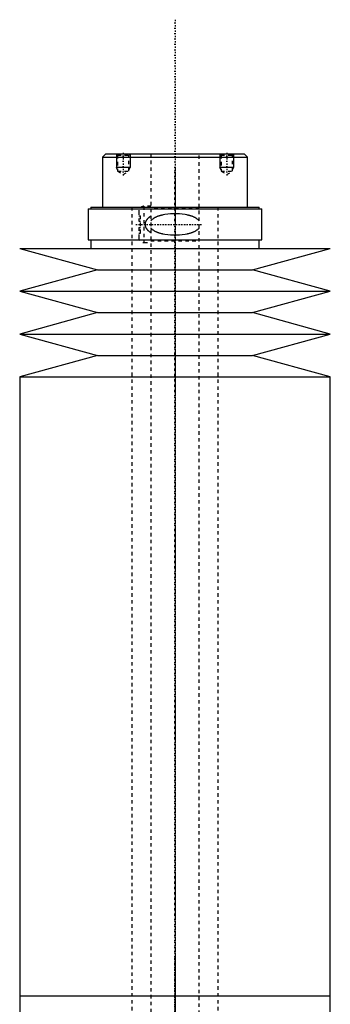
# Model space of a CAD drawing. Extents: x -125 to 125, y -136 to 719.
# Tile 12 of 12: x -45 to 45, y 433 to 719. Entities that reach past the tile are written whole.
import ezdxf

# ---------------------------------------------------------------- set-up
doc = ezdxf.new("R2010")
doc.units = 0
doc.linetypes.add('CENTER', pattern=[1.5, 0.45, -0.5, 0.05, -0.5])
doc.linetypes.add('DASHED', pattern=[2, 1, -1])
for name, color, linetype in [('AM_0', 7, 'CONTINUOUS'), ('AM_10', 7, 'CONTINUOUS'), ('AM_3', 7, 'DASHED'), ('AM_7', 7, 'CENTER')]:
    doc.layers.add(name, color=color, linetype=linetype)

msp = doc.modelspace()

# ---------------------------------------------------------------- linework, layer by layer
at = {"layer": 'AM_0', "color": 7, "linetype": 'CONTINUOUS'}
for p, q in [((-20, 680), (-21, 679)), ((-20, 680), (20, 680)), ((21, 679), (20, 680)), ((-21, 679), (-21, 664.5)), ((-21, 679), (21, 679)), ((21, 664.5), (21, 679)), ((-25.15, 664), (-25.15, 655)), ((-25.15, 664), (25.15, 664)), ((-24.35, 664.5), (-24.35, 664)), ((-24.35, 664.5), (24.35, 664.5)), ((24.35, 664), (24.35, 664.5)), ((25.15, 655), (25.15, 664)), ((-25.15, 655), (25.15, 655)), ((-24.35, 655), (-24.35, 652.5)), ((24.35, 652.5), (24.35, 655)), ((-45, 652.5), (-22.5, 646.3)), ((-45, 652.5), (45, 652.5)), ((22.5, 646.3), (45, 652.5)), ((-22.5, 646.3), (-45, 640.1)), ((-22.5, 646.3), (22.5, 646.3)), ((45, 640.1), (22.5, 646.3)), ((-45, 640.1), (-22.5, 633.9)), ((-45, 640.1), (45, 640.1)), ((22.5, 633.9), (45, 640.1)), ((-22.5, 633.9), (-45, 627.7)), ((-22.5, 633.9), (22.5, 633.9)), ((45, 627.7), (22.5, 633.9)), ((-45, 627.7), (-22.5, 621.5)), ((-45, 627.7), (45, 627.7)), ((22.5, 621.5), (45, 627.7)), ((-22.5, 621.5), (-45, 615.3)), ((-22.5, 621.5), (22.5, 621.5)), ((45, 615.3), (22.5, 621.5)), ((-45, 615.3), (-45, 435.75)), ((-45, 615.3), (45, 615.3)), ((45, 435.75), (45, 615.3)), ((-45, 435.75), (-45, 414.62)), ((-45, 435.75), (45, 435.75)), ((-45, 435.75), (0, 435.75)), ((45, 388), (45, 435.75))]:
    msp.add_line(p, q, dxfattribs=at)
at = {"layer": 'AM_10', "color": 7, "linetype": 'CONTINUOUS'}
for p, q in [((-17, 680), (-17, 676)), ((-13, 680), (-13, 676)), ((13, 680), (13, 676)), ((17, 680), (17, 676)), ((-13, 676), (-17, 676)), ((-16.62, 675.34), (-17, 676)), ((-13.38, 675.34), (-13, 676)), ((17, 676), (13, 676)), ((13.38, 675.34), (13, 676)), ((16.62, 675.34), (17, 676))]:
    msp.add_line(p, q, dxfattribs=at)
at = {"layer": 'AM_3', "color": 6, "linetype": 'DASHED'}
for p, q in [((-17, 680), (-16.62, 679.62)), ((-13.38, 679.62), (-13, 680)), ((-7, 680), (-7, -97.5)), ((7, -97.5), (7, 680)), ((13, 680), (13.38, 679.62)), ((16.62, 679.62), (17, 680)), ((-16.62, 679.62), (-16.62, 674.94)), ((-16.62, 679.62), (-13.38, 679.62)), ((-13.38, 674.94), (-13.38, 679.62)), ((13.38, 679.62), (13.38, 674.94)), ((13.38, 679.62), (16.62, 679.62)), ((16.62, 674.94), (16.62, 679.62)), ((-16.62, 674.94), (-15, 674)), ((-16.62, 674.94), (-13.38, 674.94)), ((-15, 674), (-13.38, 674.94)), ((13.38, 674.94), (15, 674)), ((13.38, 674.94), (16.62, 674.94)), ((15, 674), (16.62, 674.94)), ((-12.5, 664.5), (-12.5, -56.5)), ((-10.5, 663.25), (-10.5, 660.4)), ((-7, 664.75), (-9, 664.75)), ((-9, 664.75), (-9, 654.25)), ((7, 664.3), (-7, 664.3)), ((12.5, -56.5), (12.5, 664.5)), ((-10.5, 662), (-10, 662)), ((-10.5, 660.4), (-10, 660.4)), ((-10, 657), (-10, 662)), ((-10.5, 658.6), (-10.5, 655.75)), ((-10.5, 658.6), (-10, 658.6)), ((-10.5, 657), (-10, 657)), ((-9, 654.25), (-7, 654.25)), ((-7, 654.7), (7, 654.7))]:
    msp.add_line(p, q, dxfattribs=at)
for points in [[(-7, 661.85, 0), (-7.15, 661.76, 0), (-7.31, 661.66, 0), (-7.36, 661.62, 0), (-7.41, 661.59, 0), (-7.43, 661.57, 0), (-7.45, 661.56, 0), (-7.5, 661.52, 0), (-7.54, 661.49, 0), (-7.59, 661.46, 0), (-7.63, 661.42, 0), (-7.68, 661.38, 0), (-7.7, 661.37, 0), (-7.72, 661.35, 0), (-7.76, 661.31, 0), (-7.8, 661.27, 0), (-7.82, 661.26, 0), (-7.84, 661.24, 0), (-7.88, 661.2, 0), (-7.92, 661.16, 0), (-7.94, 661.14, 0), (-7.96, 661.12, 0), (-8, 661.08, 0), (-8.04, 661.04, 0), (-8.07, 661, 0), (-8.11, 660.96, 0), (-8.14, 660.92, 0), (-8.16, 660.9, 0), (-8.18, 660.88, 0), (-8.21, 660.83, 0), (-8.24, 660.79, 0), (-8.27, 660.75, 0), (-8.3, 660.7, 0), (-8.33, 660.66, 0), (-8.35, 660.63, 0), (-8.36, 660.61, 0), (-8.39, 660.56, 0), (-8.42, 660.51, 0), (-8.45, 660.46, 0), (-8.47, 660.41, 0), (-8.5, 660.36, 0), (-8.51, 660.33, 0), (-8.52, 660.3, 0), (-8.54, 660.25, 0), (-8.57, 660.2, 0), (-8.58, 660.14, 0), (-8.6, 660.09, 0), (-8.62, 660.03, 0), (-8.63, 660, 0), (-8.63, 659.98, 0), (-8.65, 659.92, 0), (-8.66, 659.86, 0), (-8.67, 659.81, 0), (-8.68, 659.75, 0), (-8.68, 659.69, 0), (-8.69, 659.67, 0), (-8.69, 659.64, 0), (-8.69, 659.58, 0), (-8.69, 659.53, 0), (-8.69, 659.5, 0), (-8.69, 659.47, 0), (-8.69, 659.42, 0), (-8.69, 659.36, 0), (-8.69, 659.33, 0), (-8.68, 659.31, 0), (-8.68, 659.25, 0), (-8.67, 659.19, 0), (-8.66, 659.14, 0), (-8.65, 659.08, 0), (-8.63, 659.02, 0), (-8.63, 659, 0), (-8.62, 658.97, 0), (-8.6, 658.91, 0), (-8.58, 658.86, 0), (-8.57, 658.8, 0), (-8.54, 658.75, 0), (-8.52, 658.7, 0), (-8.51, 658.67, 0), (-8.5, 658.64, 0), (-8.47, 658.59, 0), (-8.45, 658.54, 0), (-8.42, 658.49, 0), (-8.39, 658.44, 0), (-8.36, 658.39, 0), (-8.35, 658.37, 0), (-8.33, 658.34, 0), (-8.3, 658.3, 0), (-8.27, 658.25, 0), (-8.24, 658.21, 0), (-8.21, 658.17, 0), (-8.18, 658.12, 0), (-8.16, 658.1, 0), (-8.14, 658.08, 0), (-8.11, 658.04, 0), (-8.07, 658, 0), (-8.04, 657.96, 0), (-8, 657.92, 0), (-7.96, 657.88, 0), (-7.94, 657.86, 0), (-7.92, 657.84, 0), (-7.88, 657.8, 0), (-7.84, 657.76, 0), (-7.82, 657.74, 0), (-7.8, 657.73, 0), (-7.76, 657.69, 0), (-7.72, 657.65, 0), (-7.7, 657.63, 0), (-7.68, 657.62, 0), (-7.63, 657.58, 0), (-7.59, 657.54, 0), (-7.54, 657.51, 0), (-7.5, 657.48, 0), (-7.45, 657.44, 0), (-7.43, 657.43, 0), (-7.41, 657.41, 0), (-7.36, 657.38, 0), (-7.31, 657.34, 0), (-7.15, 657.24, 0), (-7, 657.15, 0)], [(7, 660.5, 0), (6.96, 660.56, 0), (6.87, 660.67, 0), (6.77, 660.77, 0), (6.72, 660.82, 0), (6.68, 660.86, 0), (6.58, 660.95, 0), (6.47, 661.04, 0), (6.37, 661.12, 0), (6.26, 661.19, 0), (6.15, 661.26, 0), (6.1, 661.3, 0), (6.04, 661.33, 0), (5.93, 661.4, 0), (5.81, 661.46, 0), (5.69, 661.52, 0), (5.57, 661.58, 0), (5.45, 661.64, 0), (5.39, 661.66, 0), (5.33, 661.69, 0), (5.2, 661.74, 0), (5.08, 661.79, 0), (5.02, 661.81, 0), (4.95, 661.84, 0), (4.82, 661.88, 0), (4.69, 661.93, 0), (4.63, 661.95, 0), (4.56, 661.97, 0), (4.43, 662.01, 0), (4.3, 662.05, 0), (4.16, 662.08, 0), (4.02, 662.12, 0), (3.89, 662.15, 0), (3.82, 662.17, 0), (3.75, 662.18, 0), (3.61, 662.21, 0), (3.47, 662.24, 0), (2.98, 662.33, 0), (2.12, 662.45, 0), (1.26, 662.52, 0), (0.42, 662.55, 0), (0, 662.56, 0), (-0.42, 662.55, 0), (-1.26, 662.52, 0), (-2.12, 662.45, 0), (-2.98, 662.33, 0), (-3.47, 662.24, 0), (-3.61, 662.21, 0), (-3.75, 662.18, 0), (-3.82, 662.17, 0), (-3.89, 662.15, 0), (-4.02, 662.12, 0), (-4.16, 662.08, 0), (-4.3, 662.05, 0), (-4.43, 662.01, 0), (-4.56, 661.97, 0), (-4.63, 661.95, 0), (-4.69, 661.93, 0), (-4.82, 661.88, 0), (-4.95, 661.84, 0), (-5.02, 661.81, 0), (-5.08, 661.79, 0), (-5.2, 661.74, 0), (-5.33, 661.69, 0), (-5.39, 661.66, 0), (-5.45, 661.64, 0), (-5.57, 661.58, 0), (-5.69, 661.52, 0), (-5.81, 661.46, 0), (-5.93, 661.4, 0), (-6.04, 661.33, 0), (-6.1, 661.3, 0), (-6.15, 661.26, 0), (-6.26, 661.19, 0), (-6.37, 661.12, 0), (-6.47, 661.04, 0), (-6.58, 660.95, 0), (-6.68, 660.86, 0), (-6.72, 660.82, 0), (-6.77, 660.77, 0), (-6.87, 660.67, 0), (-6.96, 660.56, 0), (-7, 660.5, 0)], [(-7, 658.5, 0), (-6.96, 658.44, 0), (-6.87, 658.33, 0), (-6.77, 658.23, 0), (-6.72, 658.18, 0), (-6.68, 658.14, 0), (-6.58, 658.05, 0), (-6.47, 657.96, 0), (-6.37, 657.88, 0), (-6.26, 657.81, 0), (-6.15, 657.74, 0), (-6.1, 657.7, 0), (-6.04, 657.67, 0), (-5.93, 657.6, 0), (-5.81, 657.54, 0), (-5.69, 657.48, 0), (-5.57, 657.42, 0), (-5.45, 657.36, 0), (-5.39, 657.34, 0), (-5.33, 657.31, 0), (-5.2, 657.26, 0), (-5.08, 657.21, 0), (-5.02, 657.19, 0), (-4.95, 657.16, 0), (-4.82, 657.12, 0), (-4.69, 657.07, 0), (-4.63, 657.05, 0), (-4.56, 657.03, 0), (-4.43, 656.99, 0), (-4.3, 656.95, 0), (-4.16, 656.92, 0), (-4.02, 656.88, 0), (-3.89, 656.85, 0), (-3.82, 656.83, 0), (-3.75, 656.82, 0), (-3.61, 656.79, 0), (-3.47, 656.76, 0), (-2.98, 656.67, 0), (-2.12, 656.55, 0), (-1.26, 656.48, 0), (-0.42, 656.45, 0), (0, 656.44, 0), (0.42, 656.45, 0), (1.26, 656.48, 0), (2.12, 656.55, 0), (2.98, 656.67, 0), (3.47, 656.76, 0), (3.61, 656.79, 0), (3.75, 656.82, 0), (3.82, 656.83, 0), (3.89, 656.85, 0), (4.02, 656.88, 0), (4.16, 656.92, 0), (4.3, 656.95, 0), (4.43, 656.99, 0), (4.56, 657.03, 0), (4.63, 657.05, 0), (4.69, 657.07, 0), (4.82, 657.12, 0), (4.95, 657.16, 0), (5.02, 657.19, 0), (5.08, 657.21, 0), (5.2, 657.26, 0), (5.33, 657.31, 0), (5.39, 657.34, 0), (5.45, 657.36, 0), (5.57, 657.42, 0), (5.69, 657.48, 0), (5.81, 657.54, 0), (5.93, 657.6, 0), (6.04, 657.67, 0), (6.1, 657.7, 0), (6.15, 657.74, 0), (6.26, 657.81, 0), (6.37, 657.88, 0), (6.47, 657.96, 0), (6.58, 658.05, 0), (6.68, 658.14, 0), (6.72, 658.18, 0), (6.77, 658.23, 0), (6.87, 658.33, 0), (6.96, 658.44, 0), (7, 658.5, 0)]]:
    msp.add_polyline3d(points, dxfattribs=at)
for centre, start, end in [((-9, 663.25), 90, 180), ((-9, 655.75), 180, 270)]:
    msp.add_arc(centre, 1.5, start, end, dxfattribs=at)
at = {"layer": 'AM_7', "color": 4, "linetype": 'CENTER'}
for p, q in [((0, 718.88), (0, -136.38)), ((-15, 680.3), (-15, 673.7)), ((15, 680.3), (15, 673.7)), ((0, 675.94), (0, 424.31)), ((-11.38, 659.5), (7.87, 659.5)), ((0, 447.19), (0, 195.56))]:
    msp.add_line(p, q, dxfattribs=at)

doc.saveas('drawing.dxf')
